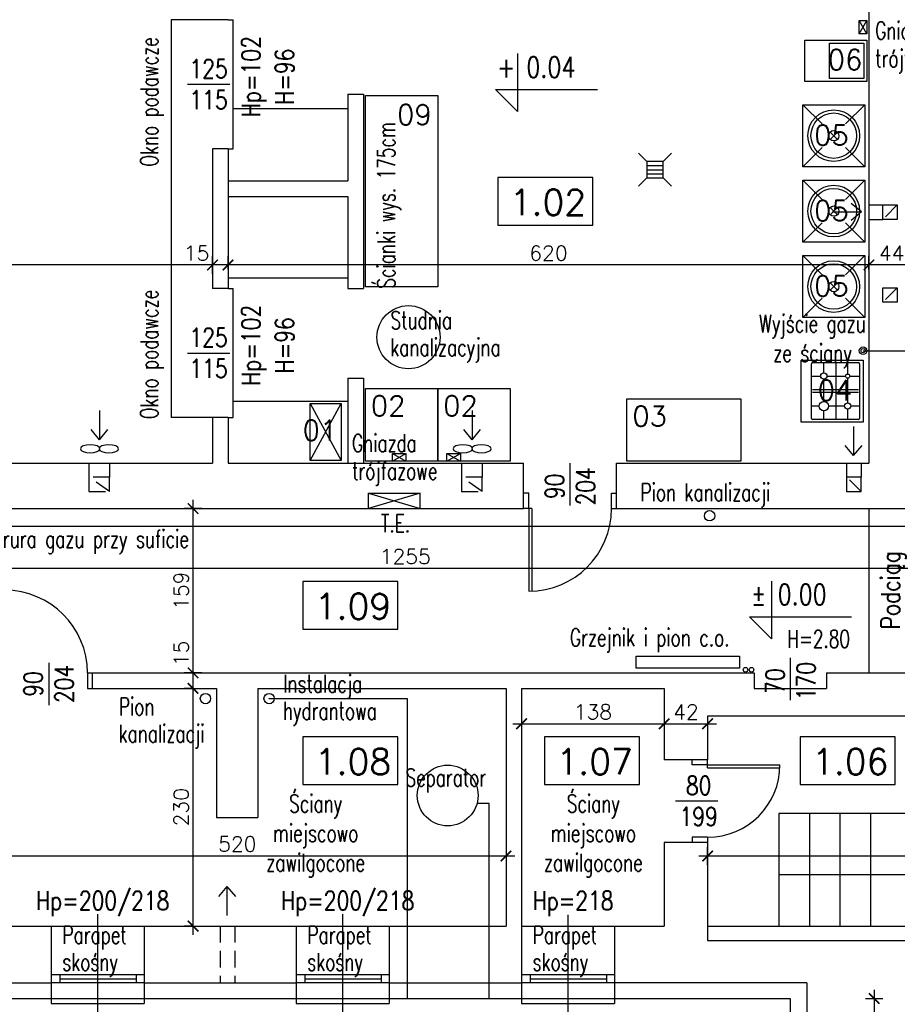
# Model space of a CAD drawing. Header units: millimetres. Extents: x 31969 to 285678, y -69766 to -1123.
# Tile 101 of 176: x 142256 to 143105, y -7339 to -6386. Entities that reach past the tile are written whole.
import ezdxf
from ezdxf.enums import TextEntityAlignment as Align
from ezdxf.lldxf.tags import DXFTag

# ---------------------------------------------------------------- set-up
doc = ezdxf.new("R2010")
doc.units = ezdxf.units.MM
doc.linetypes.add('KRE_16_8', pattern=[24, 16, -8])
for name, color, linetype in [('a-biblioteka', 251, 'Continuous'), ('a-izolacja 1', 3, 'Continuous'), ('a-koty', 1, 'Continuous'), ('a-opis 1', 3, 'Continuous'), ('a-opis 3', 15, 'Continuous'), ('a-opis stolarki 1', 3, 'Continuous'), ('a-opis technologii 1', 5, 'Continuous'), ('a-przekrój 1', 3, 'Continuous'), ('a-schody', 3, 'Continuous'), ('a-stolarka istniejąca', 3, 'Continuous'), ('a-stolarka okienna', 3, 'Continuous'), ('a-szkło', 4, 'Continuous'), ('a-wentylacja', 3, 'Continuous'), ('a-wymiary', 11, 'Continuous'), ('a-ściany istniejące murowane', 6, 'Continuous')]:
    doc.layers.add(name, color=color, linetype=linetype)
doc.styles.add('MAREK', font='simplex.shx')
doc.styles.add('RS01507', font='romans.shx', dxfattribs={"width": 0.7, "height": 0.15})
doc.styles.add('WYMIAR', font='romans.shx', dxfattribs={"width": 0.8})
tags = doc.linetypes.add('DASHED', pattern=[0.75, 0.5, -0.25]).pattern_tags.tags
tags[6:7] = [DXFTag(74, 4), DXFTag(75, 0), DXFTag(340, '0'), DXFTag(46, 1.0), DXFTag(50, 0.0), DXFTag(44, 0.0), DXFTag(45, 0.0)]
tags[4:5] = [DXFTag(74, 4), DXFTag(75, 0), DXFTag(340, '0'), DXFTag(46, 1.0), DXFTag(50, 0.0), DXFTag(44, 0.0), DXFTag(45, 0.0)]
doc.dimstyles.new('MAREK', dxfattribs={"dimscale": 0.85, "dimtxt": 17, "dimasz": 12, "dimexe": 10, "dimexo": 0.625, "dimgap": 5, "dimtad": 1, "dimdec": 1, "dimdsep": 46, "dimtxsty": 'MAREK', "dimblk1": 'ARCHTICK', "dimblk2": 'ARCHTICK', "dimsah": 1, "dimcen": 2.5, "dimdle": 10, "dimadec": 0, "dimazin": 0, "dimtfac": 1, "dimtdec": 1, "dimtmove": 1, "dimatfit": 3, "dimldrblk": 'ARCHTICK', "dimfxl": 10, "dimfxlon": 1, "dimtolj": 1, "dimtzin": 0, "dimarcsym": 0})

# ---------------------------------------------------------------- blocks, each defined once
blk = doc.blocks.new('A$C12BA6E27')
at = {"layer": 'a-biblioteka'}
for p, q in [((0, 32), (8, 24)), ((24, 24), (32, 32)), ((24, 24), (8, 24)), ((8, 24), (8, 8)), ((24, 8), (24, 24)), ((0, 0), (8, 8)), ((8, 8), (24, 8)), ((24, 8), (32, 0))]:
    blk.add_line(p, q, dxfattribs=at)
at = {"layer": 'a-biblioteka', "ltscale": 100}
for p, q in [((8, 20), (24, 20)), ((8, 16), (24, 16)), ((8, 12), (24, 12))]:
    blk.add_line(p, q, dxfattribs=at)
blk = doc.blocks.new('A$C429409FF')
at = {"layer": 'a-biblioteka', "ltscale": 100}
for p, q in [((0, 60), (18.69, 41.31)), ((41.31, 41.31), (60, 60)), ((26.46, 33.54), (33.54, 26.46)), ((26.46, 26.46), (33.54, 33.54)), ((0, 0), (18.69, 18.69)), ((41.31, 18.69), (60, 0))]:
    blk.add_line(p, q, dxfattribs=at)
blk.add_lwpolyline([(0, 60), (60, 60), (60, 0), (0, 0)], close=True, dxfattribs=at)
for radius in [25, 22, 5]:
    blk.add_circle((30, 30), radius, dxfattribs=at)
blk = doc.blocks.new('_ARCHTICK')
at = {"color": 0, "linetype": 'ByBlock', "const_width": 0.15}
blk.add_lwpolyline([(-0.5, -0.5), (0.5, 0.5)], dxfattribs=at)
blk = doc.blocks.new('*D45')
at = {"layer": 'a-wymiary', "color": 0, "lineweight": -2, "ltscale": 100}
for p, q in [((143082.17, -7324.36), (143082.17, -7937.36)), ((143073.67, -7332.86), (143090.67, -7332.86)), ((143073.67, -7928.86), (143090.67, -7928.86))]:
    blk.add_line(p, q, dxfattribs=at)
at = {"layer": 'DEFPOINTS', "color": 0, "ltscale": 100}
for p in [(143001.07, -7332.86), (143001.07, -7928.86), (143082.17, -7928.86)]:
    blk.add_point(p, dxfattribs=at)
at = {"layer": 'a-wymiary', "color": 0, "lineweight": -2, "ltscale": 100, "xscale": 10.2, "yscale": 10.2, "zscale": 10.2}
for p, rotation in [((143082.17, -7332.86), 90), ((143082.17, -7928.86), 270)]:
    blk.add_blockref('_ARCHTICK', p, dxfattribs=dict(at, rotation=rotation))
at = {"layer": 'a-wymiary', "color": 0, "ltscale": 100, "insert": (143070.69, -7630.86), "char_height": 14.45, "attachment_point": 5, "rotation": 90, "style": 'MAREK'}
blk.add_mtext('\\A1;596', dxfattribs=at)
blk = doc.blocks.new('*D67')
at = {"layer": 'a-wymiary', "color": 0, "lineweight": -2, "ltscale": 100}
for p, q in [((143077.07, -6627.46), (143077.07, -6614.7)), ((143121.07, -6631.7), (143121.07, -6614.7)), ((143129.57, -6623.2), (143068.57, -6623.2))]:
    blk.add_line(p, q, dxfattribs=at)
at = {"layer": 'DEFPOINTS', "color": 0, "ltscale": 100}
for p in [(143077.07, -6623.2), (143077.07, -6627.99), (143121.07, -6648.5)]:
    blk.add_point(p, dxfattribs=at)
at = {"layer": 'a-wymiary', "color": 0, "lineweight": -2, "ltscale": 100, "xscale": 10.2, "yscale": 10.2, "zscale": 10.2, "rotation": 180}
blk.add_blockref('_ARCHTICK', (143077.07, -6623.2), dxfattribs=at)
at = {"layer": 'a-wymiary', "color": 0, "lineweight": -2, "ltscale": 100, "xscale": 10.2, "yscale": 10.2, "zscale": 10.2}
blk.add_blockref('_ARCHTICK', (143121.07, -6623.2), dxfattribs=at)
at = {"layer": 'a-wymiary', "color": 0, "ltscale": 100, "insert": (143099.07, -6611.73), "char_height": 14.45, "attachment_point": 5, "style": 'MAREK'}
blk.add_mtext('\\A1;44', dxfattribs=at)
blk = doc.blocks.new('*D68')
at = {"layer": 'a-wymiary', "color": 0, "lineweight": -2, "ltscale": 100}
for p, q in [((142457.07, -6627.46), (142457.07, -6614.7)), ((143077.07, -6627.46), (143077.07, -6614.7)), ((143085.57, -6623.2), (142448.57, -6623.2))]:
    blk.add_line(p, q, dxfattribs=at)
at = {"layer": 'DEFPOINTS', "color": 0, "ltscale": 100}
for p in [(142457.07, -6623.2), (142457.07, -6627.99), (143077.07, -6627.99)]:
    blk.add_point(p, dxfattribs=at)
at = {"layer": 'a-wymiary', "color": 0, "lineweight": -2, "ltscale": 100, "xscale": 10.2, "yscale": 10.2, "zscale": 10.2, "rotation": 180}
blk.add_blockref('_ARCHTICK', (142457.07, -6623.2), dxfattribs=at)
at = {"layer": 'a-wymiary', "color": 0, "lineweight": -2, "ltscale": 100, "xscale": 10.2, "yscale": 10.2, "zscale": 10.2}
blk.add_blockref('_ARCHTICK', (143077.07, -6623.2), dxfattribs=at)
at = {"layer": 'a-wymiary', "color": 0, "ltscale": 100, "insert": (142767.07, -6611.73), "char_height": 14.45, "attachment_point": 5, "style": 'MAREK'}
blk.add_mtext('\\A1;620', dxfattribs=at)
blk = doc.blocks.new('*D69')
at = {"layer": 'a-wymiary', "color": 0, "lineweight": -2, "ltscale": 100}
for p, q in [((142442.07, -6631.7), (142442.07, -6614.7)), ((142457.07, -6627.46), (142457.07, -6614.7)), ((142465.57, -6623.2), (142433.57, -6623.2))]:
    blk.add_line(p, q, dxfattribs=at)
at = {"layer": 'DEFPOINTS', "color": 0, "ltscale": 100}
for p in [(142442.07, -6623.2), (142457.07, -6627.99), (142442.07, -6632.63)]:
    blk.add_point(p, dxfattribs=at)
at = {"layer": 'a-wymiary', "color": 0, "lineweight": -2, "ltscale": 100, "xscale": 10.2, "yscale": 10.2, "zscale": 10.2, "rotation": 180}
blk.add_blockref('_ARCHTICK', (142442.07, -6623.2), dxfattribs=at)
at = {"layer": 'a-wymiary', "color": 0, "lineweight": -2, "ltscale": 100, "xscale": 10.2, "yscale": 10.2, "zscale": 10.2}
blk.add_blockref('_ARCHTICK', (142457.07, -6623.2), dxfattribs=at)
at = {"layer": 'a-wymiary', "color": 0, "ltscale": 100, "insert": (142426.56, -6611.73), "char_height": 14.45, "attachment_point": 5, "style": 'MAREK'}
blk.add_mtext('\\A1;15', dxfattribs=at)
blk = doc.blocks.new('*D70')
at = {"layer": 'a-wymiary', "color": 0, "lineweight": -2, "ltscale": 100}
for p, q in [((140928.07, -6631.7), (140928.07, -6614.7)), ((142442.07, -6631.7), (142442.07, -6614.7)), ((142450.57, -6623.2), (140919.57, -6623.2))]:
    blk.add_line(p, q, dxfattribs=at)
at = {"layer": 'DEFPOINTS', "color": 0, "ltscale": 100}
for p in [(140928.07, -6623.2), (140928.07, -6632.63), (142442.07, -6632.63)]:
    blk.add_point(p, dxfattribs=at)
at = {"layer": 'a-wymiary', "color": 0, "lineweight": -2, "ltscale": 100, "xscale": 10.2, "yscale": 10.2, "zscale": 10.2, "rotation": 180}
blk.add_blockref('_ARCHTICK', (140928.07, -6623.2), dxfattribs=at)
at = {"layer": 'a-wymiary', "color": 0, "lineweight": -2, "ltscale": 100, "xscale": 10.2, "yscale": 10.2, "zscale": 10.2}
blk.add_blockref('_ARCHTICK', (142442.07, -6623.2), dxfattribs=at)
at = {"layer": 'a-wymiary', "color": 0, "ltscale": 100, "insert": (141685.07, -6611.73), "char_height": 14.45, "attachment_point": 5, "style": 'MAREK'}
blk.add_mtext('\\A1;1514', dxfattribs=at)
blk = doc.blocks.new('*D72')
at = {"layer": 'a-wymiary', "color": 0, "lineweight": -2, "ltscale": 100}
for p, q in [((142423.26, -7271.36), (142423.26, -7024.36)), ((142423.76, -7032.86), (142414.76, -7032.86)), ((142423.76, -7262.86), (142414.76, -7262.86))]:
    blk.add_line(p, q, dxfattribs=at)
at = {"layer": 'DEFPOINTS', "color": 0, "ltscale": 100}
for p in [(142423.26, -7032.86), (142424.29, -7032.86), (142424.29, -7262.86)]:
    blk.add_point(p, dxfattribs=at)
at = {"layer": 'a-wymiary', "color": 0, "lineweight": -2, "ltscale": 100, "xscale": 10.2, "yscale": 10.2, "zscale": 10.2}
for p, rotation in [((142423.26, -7032.86), 90), ((142423.26, -7262.86), 270)]:
    blk.add_blockref('_ARCHTICK', p, dxfattribs=dict(at, rotation=rotation))
at = {"layer": 'a-wymiary', "color": 0, "ltscale": 100, "insert": (142411.78, -7147.86), "char_height": 14.45, "attachment_point": 5, "rotation": 90, "style": 'MAREK'}
blk.add_mtext('\\A1;230', dxfattribs=at)
blk = doc.blocks.new('*D73')
at = {"layer": 'a-wymiary', "color": 0, "lineweight": -2, "ltscale": 100}
for p, q in [((142423.26, -7041.36), (142423.26, -7009.36)), ((142431.76, -7017.86), (142414.76, -7017.86)), ((142423.76, -7032.86), (142414.76, -7032.86))]:
    blk.add_line(p, q, dxfattribs=at)
at = {"layer": 'DEFPOINTS', "color": 0, "ltscale": 100}
for p in [(142423.26, -7017.86), (142434.18, -7017.86), (142424.29, -7032.86)]:
    blk.add_point(p, dxfattribs=at)
at = {"layer": 'a-wymiary', "color": 0, "lineweight": -2, "ltscale": 100, "xscale": 10.2, "yscale": 10.2, "zscale": 10.2}
for p, rotation in [((142423.26, -7017.86), 90), ((142423.26, -7032.86), 270)]:
    blk.add_blockref('_ARCHTICK', p, dxfattribs=dict(at, rotation=rotation))
at = {"layer": 'a-wymiary', "color": 0, "ltscale": 100, "insert": (142411.78, -6999.02), "char_height": 14.45, "attachment_point": 5, "rotation": 90, "style": 'MAREK'}
blk.add_mtext('\\A1;15', dxfattribs=at)
blk = doc.blocks.new('*D74')
at = {"layer": 'a-wymiary', "color": 0, "lineweight": -2, "ltscale": 100}
for p, q in [((142431.76, -6858.86), (142414.76, -6858.86)), ((142423.26, -7026.36), (142423.26, -6850.36)), ((142431.76, -7017.86), (142414.76, -7017.86))]:
    blk.add_line(p, q, dxfattribs=at)
at = {"layer": 'DEFPOINTS', "color": 0, "ltscale": 100}
for p in [(142423.26, -6858.86), (142434.18, -6858.86), (142434.18, -7017.86)]:
    blk.add_point(p, dxfattribs=at)
at = {"layer": 'a-wymiary', "color": 0, "lineweight": -2, "ltscale": 100, "xscale": 10.2, "yscale": 10.2, "zscale": 10.2}
for p, rotation in [((142423.26, -6858.86), 90), ((142423.26, -7017.86), 270)]:
    blk.add_blockref('_ARCHTICK', p, dxfattribs=dict(at, rotation=rotation))
at = {"layer": 'a-wymiary', "color": 0, "ltscale": 100, "insert": (142411.78, -6938.36), "char_height": 14.45, "attachment_point": 5, "rotation": 90, "style": 'MAREK'}
blk.add_mtext('\\A1;159', dxfattribs=at)
blk = doc.blocks.new('*D75')
at = {"layer": 'a-wymiary', "color": 0, "lineweight": -2, "ltscale": 100}
for p, q in [((142206.07, -7186.48), (142206.07, -7203.48)), ((142726.07, -7186.48), (142726.07, -7203.48)), ((142197.57, -7194.98), (142734.57, -7194.98))]:
    blk.add_line(p, q, dxfattribs=at)
at = {"layer": 'DEFPOINTS', "color": 0, "ltscale": 100}
for p in [(142206.07, -7147.86), (142726.07, -7147.86), (142726.07, -7194.98)]:
    blk.add_point(p, dxfattribs=at)
at = {"layer": 'a-wymiary', "color": 0, "lineweight": -2, "ltscale": 100, "xscale": 10.2, "yscale": 10.2, "zscale": 10.2, "rotation": 180}
blk.add_blockref('_ARCHTICK', (142206.07, -7194.98), dxfattribs=at)
at = {"layer": 'a-wymiary', "color": 0, "lineweight": -2, "ltscale": 100, "xscale": 10.2, "yscale": 10.2, "zscale": 10.2}
blk.add_blockref('_ARCHTICK', (142726.07, -7194.98), dxfattribs=at)
at = {"layer": 'a-wymiary', "color": 0, "ltscale": 100, "insert": (142466.07, -7183.5), "char_height": 14.45, "attachment_point": 5, "style": 'MAREK'}
blk.add_mtext('\\A1;520', dxfattribs=at)
blk = doc.blocks.new('*D76')
at = {"layer": 'a-wymiary', "color": 0, "lineweight": -2, "ltscale": 100}
for p, q in [((142741.07, -7058.58), (142741.07, -7075.58)), ((142732.57, -7067.08), (142887.57, -7067.08)), ((142879.07, -7063.26), (142879.07, -7075.58))]:
    blk.add_line(p, q, dxfattribs=at)
at = {"layer": 'DEFPOINTS', "color": 0, "ltscale": 100}
for p in [(142741.07, -7055.2), (142879.07, -7062.73), (142879.07, -7067.08)]:
    blk.add_point(p, dxfattribs=at)
at = {"layer": 'a-wymiary', "color": 0, "lineweight": -2, "ltscale": 100, "xscale": 10.2, "yscale": 10.2, "zscale": 10.2, "rotation": 180}
blk.add_blockref('_ARCHTICK', (142741.07, -7067.08), dxfattribs=at)
at = {"layer": 'a-wymiary', "color": 0, "lineweight": -2, "ltscale": 100, "xscale": 10.2, "yscale": 10.2, "zscale": 10.2}
blk.add_blockref('_ARCHTICK', (142879.07, -7067.08), dxfattribs=at)
at = {"layer": 'a-wymiary', "color": 0, "ltscale": 100, "insert": (142810.07, -7055.6), "char_height": 14.45, "attachment_point": 5, "style": 'MAREK'}
blk.add_mtext('\\A1;138', dxfattribs=at)
blk = doc.blocks.new('*D77')
at = {"layer": 'a-wymiary', "color": 0, "lineweight": -2, "ltscale": 100}
for p, q in [((142870.57, -7067.08), (142929.57, -7067.08)), ((142879.07, -7063.26), (142879.07, -7075.58)), ((142921.07, -7063.26), (142921.07, -7075.58))]:
    blk.add_line(p, q, dxfattribs=at)
at = {"layer": 'DEFPOINTS', "color": 0, "ltscale": 100}
for p in [(142879.07, -7062.73), (142921.07, -7062.73), (142921.07, -7067.08)]:
    blk.add_point(p, dxfattribs=at)
at = {"layer": 'a-wymiary', "color": 0, "lineweight": -2, "ltscale": 100, "xscale": 10.2, "yscale": 10.2, "zscale": 10.2, "rotation": 180}
blk.add_blockref('_ARCHTICK', (142879.07, -7067.08), dxfattribs=at)
at = {"layer": 'a-wymiary', "color": 0, "lineweight": -2, "ltscale": 100, "xscale": 10.2, "yscale": 10.2, "zscale": 10.2}
blk.add_blockref('_ARCHTICK', (142921.07, -7067.08), dxfattribs=at)
at = {"layer": 'a-wymiary', "color": 0, "ltscale": 100, "insert": (142900.07, -7055.6), "char_height": 14.45, "attachment_point": 5, "style": 'MAREK'}
blk.add_mtext('\\A1;42', dxfattribs=at)
blk = doc.blocks.new('*D78')
at = {"layer": 'a-wymiary', "color": 0, "lineweight": -2, "ltscale": 100}
for p, q in [((142921.07, -7203.48), (142921.07, -7186.48)), ((143541.07, -7203.48), (143541.07, -7186.48)), ((142912.57, -7194.98), (143549.57, -7194.98))]:
    blk.add_line(p, q, dxfattribs=at)
at = {"layer": 'DEFPOINTS', "color": 0, "ltscale": 100}
for p in [(143541.07, -7194.98), (142921.07, -7262.86), (143541.07, -7262.86)]:
    blk.add_point(p, dxfattribs=at)
at = {"layer": 'a-wymiary', "color": 0, "lineweight": -2, "ltscale": 100, "xscale": 10.2, "yscale": 10.2, "zscale": 10.2, "rotation": 180}
blk.add_blockref('_ARCHTICK', (142921.07, -7194.98), dxfattribs=at)
at = {"layer": 'a-wymiary', "color": 0, "lineweight": -2, "ltscale": 100, "xscale": 10.2, "yscale": 10.2, "zscale": 10.2}
blk.add_blockref('_ARCHTICK', (143541.07, -7194.98), dxfattribs=at)
at = {"layer": 'a-wymiary', "color": 0, "ltscale": 100, "insert": (143231.07, -7183.5), "char_height": 14.45, "attachment_point": 5, "style": 'MAREK'}
blk.add_mtext('\\A1;620', dxfattribs=at)
blk = doc.blocks.new('*D79')
at = {"layer": 'a-wymiary', "color": 0, "lineweight": -2, "ltscale": 100}
for p, q in [((142001.07, -6908.2), (142001.07, -6925.2)), ((143256.07, -6908.2), (143256.07, -6925.2)), ((143264.57, -6916.7), (141992.57, -6916.7))]:
    blk.add_line(p, q, dxfattribs=at)
at = {"layer": 'DEFPOINTS', "color": 0, "ltscale": 100}
for p in [(142001.07, -6858.86), (143256.07, -6858.86), (142001.07, -6916.7)]:
    blk.add_point(p, dxfattribs=at)
at = {"layer": 'a-wymiary', "color": 0, "lineweight": -2, "ltscale": 100, "xscale": 10.2, "yscale": 10.2, "zscale": 10.2, "rotation": 180}
blk.add_blockref('_ARCHTICK', (142001.07, -6916.7), dxfattribs=at)
at = {"layer": 'a-wymiary', "color": 0, "lineweight": -2, "ltscale": 100, "xscale": 10.2, "yscale": 10.2, "zscale": 10.2}
blk.add_blockref('_ARCHTICK', (143256.07, -6916.7), dxfattribs=at)
at = {"layer": 'a-wymiary', "color": 0, "ltscale": 100, "insert": (142628.57, -6905.23), "char_height": 14.45, "attachment_point": 5, "style": 'MAREK'}
blk.add_mtext('\\A1;1255', dxfattribs=at)

msp = doc.modelspace()

# ---------------------------------------------------------------- linework, layer by layer
at = {"layer": 'a-biblioteka', "ltscale": 100}
for p, q in [((143075.03, -6399.64), (143067.8, -6386.53)), ((143067.8, -6399.64), (143075.03, -6386.53)), ((142462.07, -6471.86), (142573.07, -6471.86)), ((142573.07, -6635.86), (142457.07, -6635.86)), ((142462.07, -6754.86), (142573.07, -6754.86)), ((142536.7, -6757.22), (142566.7, -6812.22)), ((142536.7, -6812.22), (142566.7, -6757.22)), ((142616.11, -6812.86), (142629.21, -6805.63)), ((142616.11, -6805.63), (142629.21, -6812.86)), ((142668.88, -6812.86), (142681.98, -6805.63)), ((142668.88, -6805.63), (142681.98, -6812.86))]:
    msp.add_line(p, q, dxfattribs=at)
at = {"layer": 'a-biblioteka'}
for p, q in [((143011.52, -6715.2), (143071.52, -6715.2)), ((143011.52, -6775.2), (143011.52, -6715.2)), ((143071.52, -6715.2), (143071.52, -6775.2)), ((143021.52, -6771.7), (143021.52, -6718.7)), ((143022.52, -6717.7), (143067.02, -6717.7)), ((143033.52, -6727.7), (143033.52, -6717.7)), ((143045.02, -6717.7), (143045.02, -6772.7)), ((143045.52, -6772.7), (143045.52, -6717.7)), ((143056.52, -6717.7), (143056.52, -6728.7)), ((143068.02, -6718.7), (143068.02, -6771.7)), ((143021.52, -6730.7), (143030.52, -6730.7)), ((143033.52, -6755.2), (143033.52, -6733.7)), ((143036.52, -6730.7), (143054.52, -6730.7)), ((143056.52, -6732.7), (143056.52, -6756.7)), ((143058.52, -6730.7), (143068.02, -6730.7)), ((143022.52, -6743.7), (143067.02, -6743.7)), ((143067.02, -6746.7), (143022.52, -6746.7)), ((143029.02, -6759.7), (143021.52, -6759.7)), ((143053.52, -6759.7), (143038.02, -6759.7)), ((143056.52, -6762.7), (143056.52, -6772.7)), ((143068.02, -6759.7), (143059.52, -6759.7)), ((143067.02, -6772.7), (143022.52, -6772.7)), ((143033.52, -6772.7), (143033.52, -6764.2)), ((143016.52, -6775.2), (143011.52, -6775.2)), ((143071.52, -6775.2), (143016.52, -6775.2)), ((143016.52, -6775.2), (143016.52, -6775.2))]:
    msp.add_line(p, q, dxfattribs=at)
at = {"layer": 'a-biblioteka', "linetype": 'DASHED', "lineweight": 25, "ltscale": 20}
msp.add_line((143077.07, -6858.86), (143077.07, -7017.86), dxfattribs=at)
at = {"layer": 'a-biblioteka', "ltscale": 100}
for points in [[(143067.8, -6386.53), (143075.03, -6386.53), (143075.03, -6399.64), (143067.8, -6399.64)], [(143015.03, -6405.77), (143075.03, -6405.77), (143075.03, -6445.77), (143015.03, -6445.77)], [(143072.21, -6442.83), (143039.09, -6442.83), (143039.09, -6408.71), (143072.21, -6408.71)], [(142590.07, -6459.36), (142660.07, -6459.36), (142660.07, -6644.36), (142590.07, -6644.36)], [(142590.07, -6742.86), (142660.07, -6742.86), (142660.07, -6812.86), (142590.07, -6812.86)], [(142660.07, -6742.86), (142730.07, -6742.86), (142730.07, -6812.86), (142660.07, -6812.86)], [(142953.07, -6752.86), (142953.07, -6812.86), (142843.07, -6812.86), (142843.07, -6752.86)], [(142536.7, -6757.22), (142566.7, -6757.22), (142566.7, -6812.22), (142536.7, -6812.22)], [(142629.21, -6805.63), (142629.21, -6812.86), (142616.11, -6812.86), (142616.11, -6805.63)], [(142681.98, -6805.63), (142681.98, -6812.86), (142668.88, -6812.86), (142668.88, -6805.63)]]:
    msp.add_lwpolyline(points, close=True, dxfattribs=at)
at = {"layer": 'a-biblioteka'}
for centre, radius in [((143071.51, -6706.15), 3.67), ((143071.51, -6706.15), 2), ((143033.52, -6730.7), 3), ((143056.52, -6730.7), 2), ((143033.52, -6759.7), 4.5), ((143056.52, -6759.7), 3)]:
    msp.add_circle(centre, radius, dxfattribs=at)
for centre, start, end in [((143022.52, -6718.7), 90, 180), ((143067.02, -6718.7), 0, 90), ((143022.52, -6771.7), 180, 270), ((143067.02, -6771.7), 270, 0)]:
    msp.add_arc(centre, 1, start, end, dxfattribs=at)
at = {"layer": 'a-izolacja 1'}
for p, q in [((142158.07, -7317.86), (142286.07, -7317.86)), ((142376.07, -7317.86), (142523.07, -7317.86)), ((142613.07, -7317.86), (142741.07, -7317.86)), ((143017.07, -7317.86), (142831.07, -7317.86)), ((143017.07, -7317.86), (143017.07, -7912.86))]:
    msp.add_line(p, q, dxfattribs=at)
at = {"layer": 'a-koty'}
for points in [[(142737, -6418.73), (142737, -6474.6), (142715.77, -6453.37), (142814.43, -6453.37)], [(142982.75, -6929.02), (142982.75, -6984.89), (142961.52, -6963.67), (143060.18, -6963.67)]]:
    msp.add_lwpolyline(points, dxfattribs=at)
at = {"layer": 'a-opis 1', "ltscale": 40}
for p, q in [((142593.07, -6858.86), (142593.07, -6843.86)), ((142593.07, -6843.86), (142643.07, -6843.86)), ((142593.07, -6843.86), (142643.07, -6858.86)), ((142643.07, -6843.86), (142593.07, -6858.86)), ((142643.07, -6858.86), (142643.07, -6843.86))]:
    msp.add_line(p, q, dxfattribs=at)
at = {"layer": 'a-opis 3'}
for points in [[(142810.05, -6538.39), (142718.14, -6538.39), (142718.14, -6584.63), (142810.05, -6584.63)], [(142621.43, -6929.31), (142529.52, -6929.31), (142529.52, -6975.55), (142621.43, -6975.55)], [(142621.43, -7079.62), (142529.52, -7079.62), (142529.52, -7125.86), (142621.43, -7125.86)], [(142855.23, -7079.62), (142763.32, -7079.62), (142763.32, -7125.86), (142855.23, -7125.86)], [(143102.48, -7079.62), (143010.56, -7079.62), (143010.56, -7125.86), (143102.48, -7125.86)]]:
    msp.add_lwpolyline(points, close=True, dxfattribs=at)
at = {"layer": 'a-opis stolarki 1'}
for p, q in [((142417.73, -6448.36), (142458.77, -6448.36)), ((142417.73, -6708.36), (142458.77, -6708.36)), ((142788.07, -6855.91), (142788.07, -6814.86)), ((142283.57, -7007.99), (142283.57, -7049.03)), ((143001.34, -7044.32), (143001.34, -7003.27)), ((142930.95, -7141.86), (142889.9, -7141.86)), ((142331.07, -7388.29), (142331.07, -7251.17)), ((142568.07, -7388.29), (142568.07, -7251.17)), ((142786.07, -7389.08), (142786.07, -7251.95))]:
    msp.add_line(p, q, dxfattribs=at)
at = {"layer": 'a-przekrój 1', "ltscale": 100}
for p, q in [((142496.85, -7042.95), (142496.85, -7042.77)), ((142630.86, -7042.95), (142496.85, -7042.95)), ((142630.86, -7332.86), (142630.86, -7042.95)), ((142709.67, -7144.37), (142697.9, -7144.37)), ((142709.67, -7332.86), (142709.67, -7144.37))]:
    msp.add_line(p, q, dxfattribs=at)
for centre, radius in [((142631.67, -6693.06), 30.54), ((142923.03, -6865.83), 5), ((142957.72, -7014.82), 2.19), ((142963.55, -7014.82), 2.19), ((142435.29, -7042.77), 5), ((142496.85, -7042.77), 5), ((142669.59, -7136.51), 29.37)]:
    msp.add_circle(centre, radius, dxfattribs=at)
at = {"layer": 'a-schody'}
for p, q in [((142990.07, -7153.86), (142990.07, -7262.86)), ((143137.57, -7153.86), (142990.07, -7153.86)), ((143019.57, -7153.86), (143019.57, -7262.86)), ((143049.07, -7153.86), (143049.07, -7262.86)), ((143078.57, -7153.86), (143078.57, -7262.86)), ((143137.57, -7213.36), (142990.07, -7213.36))]:
    msp.add_line(p, q, dxfattribs=at)
at = {"layer": 'a-stolarka istniejąca', "ltscale": 40}
for p, q in [((142748.07, -6843.86), (142743.07, -6843.86)), ((142748.07, -6843.86), (142743.07, -6843.86)), ((142748.07, -6858.86), (142748.07, -6843.86)), ((142828.07, -6858.86), (142828.07, -6843.86)), ((142828.07, -6843.86), (142833.07, -6843.86)), ((142748.07, -6858.86), (142743.07, -6858.86)), ((142748.07, -6858.86), (142748.07, -6938.86)), ((142751.07, -6858.86), (142748.07, -6858.86)), ((142751.07, -6858.86), (142751.07, -6938.81)), ((142828.07, -6858.86), (142833.07, -6858.86)), ((142321.07, -7017.86), (142321.07, -7032.86)), ((142321.07, -7017.86), (142326.07, -7017.86)), ((142321.07, -7032.86), (142326.07, -7032.86)), ((142906.07, -7106.86), (142906.07, -7101.86)), ((142921.07, -7106.86), (142921.07, -7101.86)), ((142921.07, -7106.86), (142906.07, -7106.86)), ((142921.07, -7106.86), (142991.07, -7106.86)), ((142921.07, -7109.86), (142921.07, -7106.86)), ((142921.07, -7109.86), (142991.01, -7109.86)), ((142906.07, -7176.86), (142906.07, -7181.86)), ((142921.07, -7176.86), (142906.07, -7176.86)), ((142906.07, -7176.86), (142906.07, -7181.86)), ((142921.07, -7176.86), (142921.07, -7181.86))]:
    msp.add_line(p, q, dxfattribs=at)
for centre, radius, start, end in [((142748.07, -6858.86), 80, 270, 0), ((142241.07, -7017.86), 80, 0, 90), ((142921.07, -7106.86), 70, 270, 0)]:
    msp.add_arc(centre, radius, start, end, dxfattribs=at)
at = {"layer": 'a-stolarka okienna', "ltscale": 40}
for p, q in [((142442.07, -6385.86), (142402.07, -6385.86)), ((142402.07, -6385.86), (142402.07, -6770.86)), ((142457.07, -6385.86), (142462.07, -6385.86)), ((142462.07, -6510.86), (142462.07, -6385.86)), ((142457.07, -6510.86), (142462.07, -6510.86)), ((142457.07, -6645.86), (142462.07, -6645.86)), ((142462.07, -6770.86), (142462.07, -6645.86)), ((142442.07, -6770.86), (142402.07, -6770.86)), ((142457.07, -6770.86), (142462.07, -6770.86)), ((142286.07, -7332.86), (142286.07, -7337.86)), ((142376.07, -7332.86), (142376.07, -7337.86)), ((142523.07, -7332.86), (142523.07, -7337.86)), ((142613.07, -7332.86), (142613.07, -7337.86)), ((142741.07, -7332.86), (142741.07, -7337.86)), ((142831.07, -7332.86), (142831.07, -7337.86)), ((142286.07, -7337.86), (142376.07, -7337.86)), ((142523.07, -7337.86), (142613.07, -7337.86)), ((142741.07, -7337.86), (142831.07, -7337.86))]:
    msp.add_line(p, q, dxfattribs=at)
at = {"layer": 'a-stolarka okienna', "linetype": 'DASHED', "lineweight": 25, "ltscale": 40}
for p, q in [((143071.51, -6706.15), (143137.19, -6706.15)), ((143522.33, -6876.32), (140656.09, -6876.32))]:
    msp.add_line(p, q, dxfattribs=at)
at = {"layer": 'a-stolarka okienna'}
for p, q in [((142286.07, -7262.86), (142376.07, -7262.86)), ((142523.07, -7262.86), (142613.07, -7262.86)), ((142741.07, -7262.86), (142831.07, -7262.86)), ((142376.07, -7309.86), (142286.3, -7309.86)), ((142294.3, -7309.86), (142294.3, -7317.86)), ((142368.3, -7309.86), (142368.3, -7317.86)), ((142613.07, -7309.86), (142523.3, -7309.86)), ((142531.3, -7309.86), (142531.3, -7317.86)), ((142605.3, -7309.86), (142605.3, -7317.86)), ((142831.07, -7309.86), (142741.3, -7309.86)), ((142749.3, -7309.86), (142749.3, -7317.86)), ((142823.3, -7309.86), (142823.3, -7317.86)), ((142376.07, -7317.86), (142286.07, -7317.86)), ((142613.07, -7317.86), (142523.07, -7317.86)), ((142831.07, -7317.86), (142741.07, -7317.86))]:
    msp.add_line(p, q, dxfattribs=at)
at = {"layer": 'a-stolarka okienna', "linetype": 'DASHED', "lineweight": 25, "ltscale": 20}
for p, q in [((142921.07, -7262.86), (142921.07, -7276.86)), ((142921.07, -7276.86), (143555.07, -7276.86)), ((142286.07, -7332.86), (142376.07, -7332.86)), ((142523.07, -7332.86), (142613.07, -7332.86)), ((142741.07, -7332.86), (142831.07, -7332.86))]:
    msp.add_line(p, q, dxfattribs=at)
at = {"layer": 'a-stolarka okienna', "linetype": 'DASHED', "lineweight": 25, "ltscale": 40}
msp.add_lwpolyline([(142951.89, -7013.27), (142851.91, -7013.27), (142851.91, -7001.75), (142951.89, -7001.75)], close=True, dxfattribs=at)
at = {"layer": 'a-szkło', "ltscale": 2}
for p, q in [((142294.3, -7313.86), (142368.3, -7313.86)), ((142531.3, -7313.86), (142605.3, -7313.86)), ((142749.3, -7313.86), (142823.3, -7313.86))]:
    msp.add_line(p, q, dxfattribs=at)
at = {"layer": 'a-wentylacja', "linetype": 'DASHED', "ltscale": 0.009}
for p, q in [((143069.83, -6571.92), (143060.08, -6563.77)), ((143041.71, -6571.92), (143069.83, -6571.92)), ((143069.83, -6571.92), (143060.08, -6580.07)), ((142332.8, -6764.14), (142332.8, -6792.26)), ((142693.3, -6764.14), (142693.3, -6792.26)), ((142332.8, -6792.26), (142324.65, -6782.51)), ((142332.8, -6792.26), (142340.95, -6782.51)), ((142693.3, -6792.26), (142685.15, -6782.51)), ((142693.3, -6792.26), (142701.45, -6782.51)), ((143062.35, -6779.5), (143062.35, -6807.62)), ((143062.35, -6807.62), (143054.2, -6797.87)), ((143062.35, -6807.62), (143070.49, -6797.87)), ((142456.07, -7224.61), (142447.92, -7234.36)), ((142456.07, -7224.61), (142456.07, -7252.73)), ((142456.07, -7224.61), (142464.21, -7234.36))]:
    msp.add_line(p, q, dxfattribs=at)
at = {"layer": 'a-wentylacja', "linetype": 'KRE_16_8'}
for p, q in [((143077.07, -6565.15), (143090.58, -6565.15)), ((143104.58, -6565.15), (143090.58, -6579.15)), ((143077.07, -6579.15), (143090.58, -6579.15)), ((143104.58, -6645.15), (143090.58, -6659.15)), ((142322.57, -6814.86), (142322.57, -6828.37)), ((142342.57, -6814.86), (142342.57, -6828.37)), ((142683.07, -6814.86), (142683.07, -6828.37)), ((142703.07, -6814.86), (142703.07, -6828.37)), ((143055.57, -6814.86), (143055.57, -6828.37)), ((143069.57, -6814.86), (143069.57, -6828.37)), ((142342.57, -6842.37), (142322.57, -6828.37)), ((142703.07, -6842.37), (142683.07, -6828.37)), ((143069.57, -6842.37), (143055.57, -6828.37)), ((142449.57, -7262.86), (142449.57, -7317.86)), ((142463.57, -7262.86), (142463.57, -7317.86))]:
    msp.add_line(p, q, dxfattribs=at)
for points in [[(143104.58, -6579.15), (143090.58, -6579.15), (143090.58, -6565.15), (143104.58, -6565.15)], [(143104.58, -6659.15), (143090.58, -6659.15), (143090.58, -6645.15), (143104.58, -6645.15)], [(142342.57, -6842.37), (142342.57, -6828.37), (142322.57, -6828.37), (142322.57, -6842.37)], [(142703.07, -6842.37), (142703.07, -6828.37), (142683.07, -6828.37), (142683.07, -6842.37)], [(143069.57, -6842.37), (143069.57, -6828.37), (143055.57, -6828.37), (143055.57, -6842.37)]]:
    msp.add_lwpolyline(points, close=True, dxfattribs=at)
at = {"layer": 'a-wentylacja', "extrusion": (0, 0, -1)}
for centre in [(142323.74, -6801.02), (142341.76, -6801.02), (142684.24, -6801.02), (142702.26, -6801.02)]:
    msp.add_ellipse(centre, major_axis=(-9.4, 0), ratio=0.416668, dxfattribs=at)
at = {"layer": 'a-ściany istniejące murowane'}
for p, q in [((143077.07, -6261.86), (143077.07, -6814.86)), ((142457.07, -6385.86), (142442.07, -6385.86)), ((142573.07, -6457.86), (142573.07, -6541.86)), ((142573.07, -6457.86), (142588.07, -6457.86)), ((142588.07, -6457.86), (142588.07, -6645.86)), ((142457.07, -6510.86), (142442.07, -6510.86)), ((142442.07, -6510.86), (142442.07, -6645.86)), ((142457.07, -6510.86), (142457.07, -6645.86)), ((142457.07, -6541.86), (142573.07, -6541.86)), ((142457.07, -6556.86), (142573.07, -6556.86)), ((142573.07, -6556.86), (142573.07, -6645.86)), ((142457.07, -6645.86), (142442.07, -6645.86)), ((142573.07, -6645.86), (142588.07, -6645.86)), ((142573.07, -6732.86), (142588.07, -6732.86)), ((142573.07, -6732.86), (142573.07, -6814.86)), ((142588.07, -6732.86), (142588.07, -6814.86)), ((142457.07, -6770.86), (142442.07, -6770.86)), ((142442.07, -6770.86), (142442.07, -6814.86)), ((142457.07, -6770.86), (142457.07, -6814.86)), ((142222.07, -6814.86), (142442.07, -6814.86)), ((142457.07, -6814.86), (142743.07, -6814.86)), ((142743.07, -6858.86), (142743.07, -6814.86)), ((142833.07, -6858.86), (142833.07, -6814.86)), ((142833.07, -6814.86), (143077.07, -6814.86)), ((142222.07, -6858.86), (142743.07, -6858.86)), ((142833.07, -6858.86), (143148.07, -6858.86)), ((142326.07, -7032.86), (142326.07, -7017.86)), ((142326.07, -7017.86), (142966.07, -7017.86)), ((142966.07, -7017.86), (142966.07, -7032.86)), ((143036.07, -7017.86), (143036.07, -7032.86)), ((143036.07, -7017.86), (143156.07, -7017.86)), ((142326.07, -7032.86), (142446.07, -7032.86)), ((142446.07, -7032.86), (142446.07, -7157.86)), ((142486.07, -7032.86), (142486.07, -7157.86)), ((142486.07, -7032.86), (142726.07, -7032.86)), ((142726.07, -7032.86), (142726.07, -7262.86)), ((142741.07, -7032.86), (142741.07, -7262.86)), ((142741.07, -7032.86), (142879.07, -7032.86)), ((142879.07, -7032.86), (142879.07, -7101.86)), ((142966.07, -7032.86), (143036.07, -7032.86)), ((142921.07, -7059.86), (142921.07, -7101.86)), ((143156.07, -7059.86), (142921.07, -7059.86)), ((142921.07, -7101.86), (142879.07, -7101.86)), ((142446.07, -7157.86), (142486.07, -7157.86)), ((142921.07, -7181.86), (142879.07, -7181.86)), ((142879.07, -7181.86), (142879.07, -7262.86)), ((142921.07, -7181.86), (142921.07, -7262.86)), ((142206.07, -7262.86), (142286.07, -7262.86)), ((142286.07, -7262.86), (142286.07, -7332.86)), ((142376.07, -7262.86), (142376.07, -7332.86)), ((142376.07, -7262.86), (142523.07, -7262.86)), ((142523.07, -7262.86), (142523.07, -7332.86)), ((142613.07, -7262.86), (142613.07, -7332.86)), ((142613.07, -7262.86), (142726.07, -7262.86)), ((142741.07, -7262.86), (142741.07, -7332.86)), ((142831.07, -7262.86), (142879.07, -7262.86)), ((142831.07, -7262.86), (142831.07, -7332.86)), ((142921.07, -7262.86), (143338.07, -7262.86)), ((142158.07, -7332.86), (142286.07, -7332.86)), ((142376.07, -7332.86), (142523.07, -7332.86)), ((142613.07, -7332.86), (142741.07, -7332.86)), ((142831.07, -7332.86), (143001.07, -7332.86)), ((143001.07, -7332.86), (143001.07, -7928.86)), ((143001.07, -7332.86), (143001.07, -7928.86))]:
    msp.add_line(p, q, dxfattribs=at)

# ---------------------------------------------------------------- block references
at = {"layer": 'a-biblioteka', "ltscale": 100}
for name, p in [('A$C429409FF', (143013.07, -6528.09)), ('A$C12BA6E27', (142854.2, -6547.03)), ('A$C429409FF', (143013.07, -6601.09)), ('A$C429409FF', (143013.07, -6674.09))]:
    msp.add_blockref(name, p, dxfattribs=at)

# ---------------------------------------------------------------- texts
at = {"layer": 'a-biblioteka', "linetype": 'DASHED', "lineweight": 25, "ltscale": 20, "insert": (143112.97, -6919.86), "char_height": 18, "width": 35.8438, "attachment_point": 9, "rotation": 90, "style": 'WYMIAR'}
msp.add_mtext('\\pxqc;Podciąg', dxfattribs=at)
at = {"layer": 'a-koty', "char_height": 19.8, "width": 462.9754, "attachment_point": 1, "style": 'WYMIAR'}
for s, insert in [('+ 0.04', (142717.21, -6421.87)), ('%%P 0.00', (142962.96, -6932.16))]:
    msp.add_mtext(s, dxfattribs=dict(at, insert=insert))
at = {"layer": 'a-opis 1', "ltscale": 40, "style": 'RS01507', "width": 0.7}
for s, height, p in [('Gniazdo', 17.103, (143083.22, -6396.35)), ('trójfazowe', 17.103, (143083.22, -6423.3)), ('Studnia', 17.103, (142614.38, -6676.64)), ('kanalizacyjna', 17.1027, (142614.12, -6702.85)), ('Gniazda', 17.103, (142577.09, -6795.49)), ('trójfazowe', 17.103, (142577.09, -6822.45)), ('Pion kanalizacji', 17.1027, (142856.15, -6843.15)), ('T.E.', 17.103, (142605.03, -6873.03)), ('rura gazu przy suficie', 17.1027, (142239.21, -6888.28)), ('Grzejnik i pion c.o.', 17.1027, (142787.82, -6983.57)), ('Instalacja', 17.103, (142510.51, -7028.37)), ('Pion ', 17.103, (142351.58, -7050.39)), ('hydrantowa', 17.103, (142510.24, -7054.57)), ('kanalizacji', 17.1027, (142351.31, -7076.59)), ('Separator', 17.103, (142628.85, -7119.18)), ('Parapet ', 17.103, (142296.98, -7271.32)), ('Parapet ', 17.103, (142533.98, -7271.32)), ('Parapet ', 17.103, (142751.98, -7271.32)), ('skośny', 17.103, (142296.71, -7297.52)), ('skośny', 17.103, (142533.71, -7297.52)), ('skośny', 17.103, (142751.71, -7297.52))]:
    msp.add_text(s, height=height, dxfattribs=at).set_placement(p, align=Align.MIDDLE_LEFT)
for s, p in [('Okno podawcze', (142380.83, -6528.06)), ('Ścianki wys. 175cm', (142610.1, -6646.08)), ('Okno podawcze', (142380.83, -6772.43))]:
    msp.add_text(s, height=17.1027, rotation=90, dxfattribs=at).set_placement(p, align=Align.MIDDLE_LEFT)
msp.add_text(' H=2.80', height=17.103, dxfattribs=at).set_placement((142990.05, -6993.47))
at = {"layer": 'a-opis 1', "ltscale": 40, "char_height": 17.1027, "width": 130.9704, "attachment_point": 1, "style": 'RS01507'}
for s, insert in [('\\pxqc;Wyjście gazu ze ściany', (142957.08, -6671.3)), ('\\pxqc;Ściany miejscowo zawilgocone ', (142476.41, -7135.77)), ('\\pxqc;Ściany miejscowo zawilgocone ', (142745.06, -7135.77))]:
    msp.add_mtext(s, dxfattribs=dict(at, insert=insert))
at = {"layer": 'a-opis 3', "style": 'MAREK'}
for s, p in [('1.02', (142729.61, -6574.93)), ('1.09', (142540.99, -6965.84)), ('1.08', (142540.99, -7116.15)), ('1.07', (142774.79, -7116.15)), ('1.06', (143022.04, -7116.15))]:
    msp.add_text(s, height=24.659, dxfattribs=at).set_placement(p)
at = {"layer": 'a-opis stolarki 1', "char_height": 18, "width": 35.8438, "rotation": 90, "style": 'WYMIAR'}
for s, insert, attachment_point in [('\\pxqc;Hp=102', (142494.31, -6422.99), 9), ('\\pxqc;H=96', (142520.84, -6422.99), 9), ('\\pxqc;Hp=102', (142494.31, -6682.99), 9), ('\\pxqc;H=96', (142520.84, -6682.99), 9), ('\\pxqc;\\P90\\P204', (142812.05, -6855.33), 7), ('\\pxqc;\\P90\\P204', (142307.55, -7046.46), 7), ('\\pxqc;\\P70\\P170', (143025.32, -7043.74), 7)]:
    msp.add_mtext(s, dxfattribs=dict(at, insert=insert, attachment_point=attachment_point))
at = {"layer": 'a-opis stolarki 1', "char_height": 18, "width": 35.8438, "style": 'WYMIAR'}
for s, insert, attachment_point in [('\\pxqc;\\P125\\P115', (142420.3, -6472.35), 7), ('\\pxqc;\\P125\\P115', (142420.3, -6732.35), 7), ('\\pxqc;\\P80\\P199', (142930.37, -7165.85), 9), ('\\pxqc;Hp=200/218', (142353.78, -7253.18), 9), ('\\pxqc;Hp=200/218', (142590.78, -7253.18), 9), ('\\pxqc;Hp=218', (142808.78, -7253.18), 9)]:
    msp.add_mtext(s, dxfattribs=dict(at, insert=insert, attachment_point=attachment_point))
at = {"layer": 'a-opis technologii 1', "style": 'WYMIAR'}
for s, p in [('06', (143037.31, -6434.26)), ('09', (142620.73, -6487.58)), ('05', (143024.14, -6507.33)), ('05', (143024.14, -6580.33)), ('05', (143024.14, -6653.33)), ('04', (143027.54, -6754.17)), ('02', (142595.26, -6769.26)), ('02', (142665.26, -6769.26)), ('03', (142848.26, -6779.26)), ('01', (142529.19, -6792.99))]:
    msp.add_text(s, height=19.5, dxfattribs=at).set_placement(p)

# ---------------------------------------------------------------- dimensions: what is measured, and where the dimension line sits
at = {"layer": 'a-wymiary', "ltscale": 100}
for base, p1, p2, picture, middle in [((140928.07, -6623.2), (142442.07, -6632.63), (140928.07, -6632.63), '*D70', (141685.07, -6611.73)), ((142457.07, -6623.2), (143077.07, -6627.99), (142457.07, -6627.99), '*D68', (142767.07, -6611.73)), ((143077.07, -6623.2), (143121.07, -6648.5), (143077.07, -6627.99), '*D67', (143099.07, -6611.73)), ((142001.07, -6916.7), (143256.07, -6858.86), (142001.07, -6858.86), '*D79', (142628.57, -6905.23)), ((142879.07, -7067.08), (142741.07, -7055.2), (142879.07, -7062.73), '*D76', (142810.07, -7055.6)), ((142921.07, -7067.08), (142879.07, -7062.73), (142921.07, -7062.73), '*D77', (142900.07, -7055.6)), ((142726.07, -7194.98), (142206.07, -7147.86), (142726.07, -7147.86), '*D75', (142466.07, -7183.5)), ((143541.07, -7194.98), (142921.07, -7262.86), (143541.07, -7262.86), '*D78', (143231.07, -7183.5))]:
    dim = msp.add_linear_dim(base=base, p1=p1, p2=p2, dimstyle='MAREK', dxfattribs=at)
    dim.commit()
    dim.dimension.update_dxf_attribs({"geometry": picture, "text_midpoint": middle})
dim = msp.add_linear_dim(base=(142442.07, -6623.2), p1=(142457.07, -6627.99), p2=(142442.07, -6632.63), dimstyle='MAREK', dxfattribs=at)
dim.commit()
dim.dimension.update_dxf_attribs({"geometry": '*D69', "text_midpoint": (142426.56, -6623.2), "dimtype": 160})
for base, p1, p2, picture, middle in [((142423.26, -6858.86), (142434.18, -7017.86), (142434.18, -6858.86), '*D74', (142411.78, -6938.36)), ((142423.26, -7032.86), (142424.29, -7262.86), (142424.29, -7032.86), '*D72', (142411.78, -7147.86)), ((143082.17, -7928.86), (143001.07, -7332.86), (143001.07, -7928.86), '*D45', (143070.69, -7630.86))]:
    dim = msp.add_linear_dim(base=base, p1=p1, p2=p2, angle=90, dimstyle='MAREK', dxfattribs=at)
    dim.commit()
    dim.dimension.update_dxf_attribs({"geometry": picture, "text_midpoint": middle})
dim = msp.add_linear_dim(base=(142423.26, -7017.86), p1=(142424.29, -7032.86), p2=(142434.18, -7017.86), angle=90, dimstyle='MAREK', dxfattribs=at)
dim.commit()
dim.dimension.update_dxf_attribs({"geometry": '*D73', "text_midpoint": (142423.26, -6999.02), "dimtype": 160})

doc.saveas('drawing.dxf')
